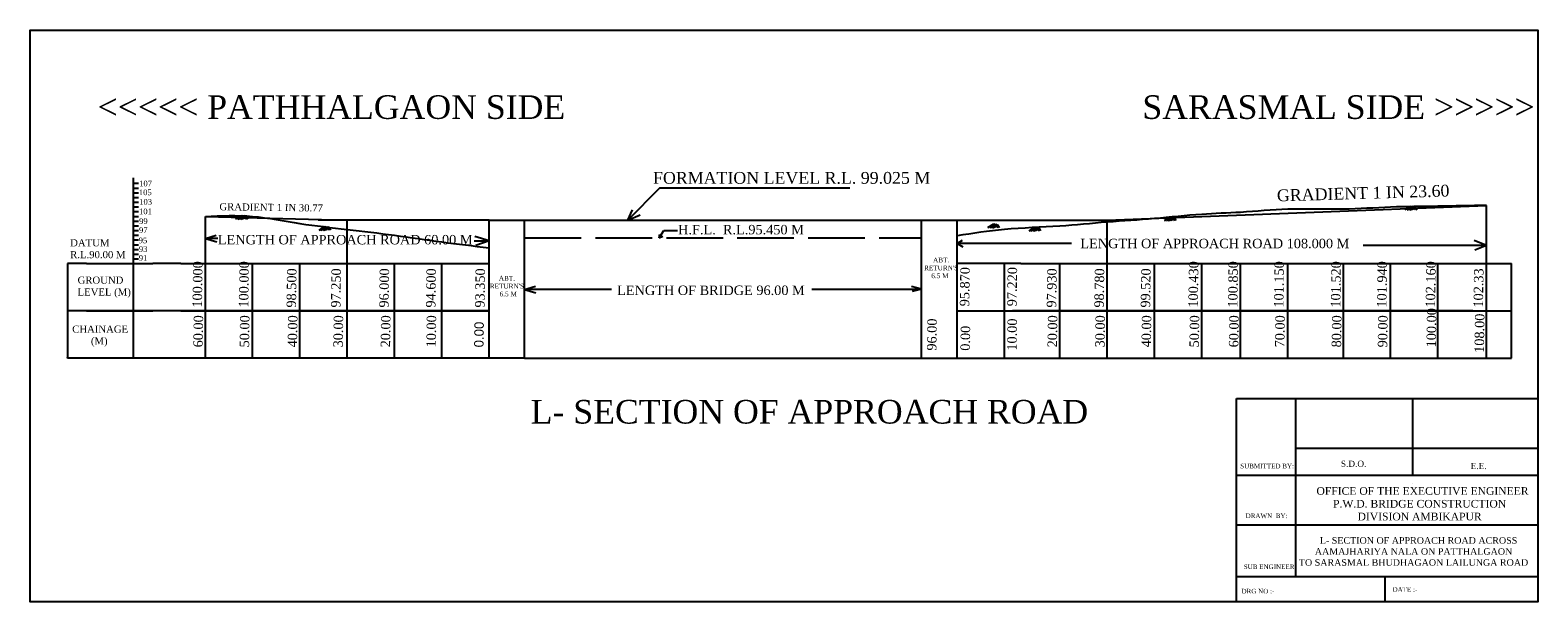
# Model space of a CAD drawing. Header units: inches. Extents: x 463 to 4734, y -272 to -68.
import ezdxf

# ---------------------------------------------------------------- set-up
doc = ezdxf.new("R2010")
doc.units = ezdxf.units.IN
doc.header["$MEASUREMENT"] = 0
doc.linetypes.add('ACAD_ISO02W100', pattern=[15, 12, -3])

msp = doc.modelspace()

# ---------------------------------------------------------------- linework, layer by layer
for p, q in [((484.68, -107.66), (484.68, -99.53)), ((484.68, -100.66), (485.68, -100.66)), ((484.68, -101.66), (485.68, -101.66)), ((595.91, -101.69), (589.2, -108.44)), ((636.2, -101.69), (595.91, -101.69)), ((484.68, -102.66), (485.68, -102.66)), ((484.68, -102.66), (485.68, -102.66)), ((484.68, -103.66), (485.68, -103.66)), ((484.68, -104.66), (485.68, -104.66)), ((484.68, -104.66), (485.68, -104.66)), ((484.68, -105.66), (485.68, -105.66)), ((484.68, -106.66), (485.68, -106.66)), ((484.68, -106.66), (485.68, -106.66)), ((484.68, -117.66), (484.68, -107.66)), ((484.68, -107.66), (485.68, -107.66)), ((589.2, -108.44), (590.2, -106.25)), ((589.2, -108.44), (591.82, -107.36)), ((484.68, -108.66), (485.68, -108.66)), ((484.68, -108.66), (485.68, -108.66)), ((484.68, -109.66), (485.68, -109.66)), ((484.68, -110.66), (485.68, -110.66)), ((484.68, -110.66), (485.68, -110.66)), ((499.86, -112.34), (502.17, -111.62)), ((559.86, -117.66), (559.86, -108.44)), ((567.36, -117.66), (567.36, -108.44)), ((595.86, -112.23), (596.83, -110.66)), ((595.86, -112.23), (595.95, -111.4)), ((596.83, -110.66), (599.74, -110.66)), ((651.36, -137.66), (651.36, -108.44)), ((658.86, -137.66), (658.86, -108.44)), ((658.86, -113.4), (658.86, -108.44)), ((484.68, -111.66), (485.68, -111.66)), ((484.68, -112.66), (485.68, -112.66)), ((484.68, -112.66), (485.68, -112.66)), ((484.68, -113.66), (485.68, -113.66)), ((484.68, -115.66), (484.68, -114.66)), ((484.68, -114.66), (485.68, -114.66)), ((484.68, -114.66), (485.68, -114.66)), ((502.49, -112.34), (499.86, -112.34)), ((499.86, -112.34), (502.28, -113.02)), ((556.72, -112.87), (559.86, -112.87)), ((559.86, -112.87), (556.86, -111.95)), ((559.86, -112.87), (557.07, -113.85)), ((595.86, -112.23), (596.61, -111.82)), ((658.86, -113.4), (659.99, -112.68)), ((683.06, -113.4), (658.86, -113.4)), ((658.86, -113.4), (660.1, -114.08)), ((474.68, -117.66), (470.72, -117.66)), ((470.72, -117.66), (470.72, -137.54)), ((474.68, -117.66), (484.68, -117.66)), ((484.68, -116.66), (484.68, -115.66)), ((484.68, -115.66), (485.68, -115.66)), ((484.68, -117.66), (484.68, -116.66)), ((484.68, -116.66), (485.68, -116.66)), ((484.68, -127.66), (484.68, -117.66)), ((484.68, -127.66), (484.68, -117.66)), ((484.68, -127.66), (484.68, -117.66)), ((484.68, -127.66), (484.68, -117.66)), ((484.68, -127.66), (484.68, -117.66)), ((494.68, -117.66), (499.86, -117.66)), ((499.86, -117.66), (509.86, -117.66)), ((499.86, -137.66), (499.86, -117.66)), ((509.86, -127.66), (509.86, -117.66)), ((509.86, -117.66), (519.86, -117.66)), ((509.86, -127.66), (509.86, -117.66)), ((509.86, -127.66), (509.86, -117.66)), ((519.86, -127.66), (519.86, -117.66)), ((519.86, -117.66), (529.86, -117.66)), ((519.86, -127.66), (519.86, -117.66)), ((519.86, -127.66), (519.86, -117.66)), ((529.86, -127.66), (529.86, -117.66)), ((529.86, -117.66), (539.86, -117.66)), ((529.86, -127.66), (529.86, -117.66)), ((529.86, -127.66), (529.86, -117.66)), ((539.86, -127.66), (539.86, -117.66)), ((539.86, -117.66), (549.86, -117.66)), ((539.86, -127.66), (539.86, -117.66)), ((539.86, -127.66), (539.86, -117.66)), ((549.86, -127.66), (549.86, -117.66)), ((549.86, -117.66), (559.86, -117.66)), ((549.86, -127.66), (549.86, -117.66)), ((559.86, -127.66), (559.86, -117.66)), ((567.36, -127.66), (567.36, -117.66)), ((672.36, -117.66), (658.86, -117.66)), ((668.86, -137.66), (668.86, -117.66)), ((672.36, -117.66), (678.36, -117.66)), ((678.36, -117.66), (687.36, -117.66)), ((678.36, -117.66), (678.36, -117.66)), ((680.61, -137.66), (680.61, -117.66)), ((687.36, -117.66), (697.36, -117.66)), ((690.61, -137.66), (690.61, -117.66)), ((697.36, -117.66), (707.36, -117.66)), ((700.61, -127.66), (700.61, -117.66)), ((700.61, -127.66), (700.61, -117.66)), ((700.61, -127.66), (700.61, -117.66)), ((707.36, -117.66), (717.36, -117.66)), ((710.61, -127.66), (710.61, -117.66)), ((710.61, -127.66), (710.61, -117.66)), ((710.61, -127.66), (710.61, -117.66)), ((717.36, -117.66), (727.36, -117.66)), ((718.82, -137.66), (718.82, -117.66)), ((727.36, -117.66), (737.36, -117.66)), ((728.82, -137.66), (728.82, -117.66)), ((737.36, -117.66), (747.36, -117.66)), ((740.56, -137.66), (740.56, -117.66)), ((742.36, -117.66), (743.86, -117.66)), ((747.36, -117.66), (757.36, -117.66)), ((750.56, -137.66), (750.56, -117.66)), ((757.36, -117.66), (767.36, -117.66)), ((760.56, -127.66), (760.56, -117.66)), ((760.56, -127.66), (760.56, -117.66)), ((760.56, -127.66), (760.56, -117.66)), ((760.56, -137.66), (760.56, -117.66)), ((767.36, -117.66), (767.96, -117.66)), ((770.86, -137.66), (770.86, -117.66)), ((567.36, -123.17), (569.67, -122.44)), ((585.73, -123.17), (567.36, -123.17)), ((567.36, -123.17), (569.78, -123.85)), ((628.16, -123.05), (651.36, -123.05)), ((651.36, -123.05), (649.23, -122.5)), ((651.36, -123.05), (649.36, -123.56)), ((567.36, -137.66), (567.36, -125.53)), ((474.68, -127.66), (470.72, -127.66)), ((484.68, -127.66), (474.68, -127.66)), ((474.68, -127.66), (484.68, -127.66)), ((488.78, -127.66), (484.68, -127.66)), ((484.68, -137.66), (484.68, -127.66)), ((484.68, -127.66), (488.78, -127.66)), ((484.68, -137.66), (484.68, -127.66)), ((484.68, -137.66), (484.68, -127.66)), ((484.68, -137.66), (484.68, -127.66)), ((499.86, -127.66), (494.68, -127.66)), ((494.68, -127.66), (499.86, -127.66)), ((509.86, -127.66), (499.86, -127.66)), ((499.86, -127.66), (509.86, -127.66)), ((519.86, -127.66), (509.86, -127.66)), ((509.86, -137.66), (509.86, -127.66)), ((509.86, -127.66), (519.86, -127.66)), ((509.86, -137.66), (509.86, -127.66)), ((509.86, -137.66), (509.86, -127.66)), ((529.86, -127.66), (519.86, -127.66)), ((519.86, -137.66), (519.86, -127.66)), ((519.86, -127.66), (529.86, -127.66)), ((519.86, -137.66), (519.86, -127.66)), ((519.86, -137.66), (519.86, -127.66)), ((539.86, -127.66), (529.86, -127.66)), ((529.86, -137.66), (529.86, -127.66)), ((529.86, -127.66), (539.86, -127.66)), ((529.86, -137.66), (529.86, -127.66)), ((529.86, -137.66), (529.86, -127.66)), ((549.86, -127.66), (539.86, -127.66)), ((539.86, -137.66), (539.86, -127.66)), ((539.86, -127.66), (549.86, -127.66)), ((539.86, -137.66), (539.86, -127.66)), ((539.86, -137.66), (539.86, -127.66)), ((559.86, -127.66), (549.86, -127.66)), ((549.86, -137.66), (549.86, -127.66)), ((549.86, -127.66), (559.86, -127.66)), ((549.86, -137.66), (549.86, -127.66)), ((559.86, -137.66), (559.86, -127.66)), ((658.86, -127.66), (672.36, -127.66)), ((680.61, -127.66), (670.61, -127.66)), ((670.61, -127.66), (680.61, -127.66)), ((672.36, -127.66), (697.36, -127.66)), ((690.61, -127.66), (680.61, -127.66)), ((680.61, -127.66), (690.61, -127.66)), ((700.61, -127.66), (690.61, -127.66)), ((690.61, -127.66), (700.61, -127.66)), ((697.36, -127.66), (697.36, -127.66)), ((697.36, -127.66), (767.36, -127.66)), ((710.61, -127.66), (700.61, -127.66)), ((700.61, -137.66), (700.61, -127.66)), ((700.61, -127.66), (710.61, -127.66)), ((700.61, -137.66), (700.61, -127.66)), ((700.61, -137.66), (700.61, -127.66)), ((707.36, -127.66), (707.36, -127.66)), ((720.61, -127.66), (710.61, -127.66)), ((710.61, -137.66), (710.61, -127.66)), ((710.61, -127.66), (720.61, -127.66)), ((710.61, -137.66), (710.61, -127.66)), ((710.61, -137.66), (710.61, -127.66)), ((717.36, -127.66), (717.36, -127.66)), ((727.36, -127.66), (727.36, -127.66)), ((760.56, -127.66), (736.6, -127.66)), ((737.36, -127.66), (737.36, -127.66)), ((747.36, -127.66), (747.36, -127.66)), ((757.36, -127.66), (757.36, -127.66)), ((767.96, -127.66), (760.56, -127.66)), ((760.56, -137.66), (760.56, -127.66)), ((760.56, -127.66), (767.96, -127.66)), ((760.56, -137.66), (760.56, -127.66)), ((760.56, -137.66), (760.56, -127.66)), ((767.36, -127.66), (767.36, -127.66)), ((767.36, -127.66), (767.36, -127.66)), ((767.36, -127.66), (767.96, -127.66)), ((470.72, -137.66), (470.72, -137.54)), ((474.68, -137.66), (470.72, -137.66)), ((484.68, -137.66), (474.68, -137.66)), ((488.78, -137.66), (484.68, -137.66)), ((499.86, -137.66), (494.68, -137.66)), ((499.86, -137.66), (494.68, -137.66)), ((509.86, -137.66), (499.86, -137.66)), ((509.86, -137.66), (499.86, -137.66)), ((519.86, -137.66), (509.86, -137.66)), ((529.86, -137.66), (519.86, -137.66)), ((539.86, -137.66), (529.86, -137.66)), ((549.86, -137.66), (539.86, -137.66)), ((559.86, -137.66), (549.86, -137.66)), ((559.86, -137.66), (549.86, -137.66)), ((567.36, -137.66), (559.86, -137.66)), ((567.36, -137.66), (672.36, -137.66)), ((567.36, -137.66), (651.36, -137.66)), ((651.36, -137.66), (658.86, -137.66)), ((658.86, -137.66), (663.86, -137.66)), ((663.86, -137.66), (668.86, -137.66)), ((668.86, -137.66), (673.86, -137.66)), ((672.36, -137.66), (678.36, -137.66)), ((672.36, -137.66), (679.86, -137.66)), ((673.86, -137.66), (678.36, -137.66)), ((678.36, -137.66), (687.36, -137.66)), ((678.36, -137.66), (682.86, -137.66)), ((682.86, -137.66), (687.36, -137.66)), ((687.36, -137.66), (697.36, -137.66)), ((687.36, -137.66), (692.36, -137.66)), ((697.36, -137.66), (707.36, -137.66)), ((706.36, -137.66), (767.36, -137.66)), ((706.36, -137.66), (767.36, -137.66)), ((706.36, -137.66), (727.36, -137.66)), ((707.36, -137.66), (717.36, -137.66)), ((717.36, -137.66), (727.36, -137.66)), ((727.36, -137.66), (737.36, -137.66)), ((737.36, -137.66), (747.36, -137.66)), ((747.36, -137.66), (757.36, -137.66)), ((757.36, -137.66), (767.36, -137.66)), ((767.36, -137.66), (767.96, -137.66)), ((730.44, -146.23), (730.44, -183.89)), ((755.2, -146.23), (755.2, -162.4)), ((730.44, -156.69), (781.7, -156.69)), ((717.95, -162.4), (781.7, -162.4)), ((755.2, -164.11), (755.2, -164.11)), ((717.95, -172.91), (781.7, -172.91)), ((717.95, -189.25), (717.95, -183.89)), ((717.95, -183.89), (781.7, -183.89)), ((749.32, -183.89), (749.32, -189.25))]:
    msp.add_line(p, q)
at = {"linetype": 'Continuous'}
for p, q in [((499.86, -117.66), (499.86, -107.66)), ((499.86, -107.66), (529.86, -108.44)), ((690.61, -108.44), (770.86, -105.33)), ((770.86, -117.66), (770.86, -105.33)), ((559.86, -108.44), (523.69, -108.44)), ((559.86, -117.66), (559.86, -108.44)), ((559.86, -117.66), (559.86, -108.44)), ((559.86, -117.66), (559.86, -108.44)), ((559.86, -117.66), (559.86, -108.44)), ((559.86, -117.66), (559.86, -108.44)), ((559.86, -117.66), (559.86, -108.44)), ((559.86, -108.44), (658.86, -108.44)), ((559.86, -117.66), (559.86, -109.85)), ((559.86, -117.66), (559.86, -109.85)), ((658.86, -117.66), (658.86, -108.44)), ((658.86, -108.44), (690.61, -108.44)), ((658.86, -117.66), (658.86, -108.93)), ((658.86, -117.66), (658.86, -110.99)), ((559.86, -117.66), (559.86, -112.23)), ((559.86, -117.66), (559.86, -114.31)), ((658.86, -117.66), (658.86, -111.79)), ((658.86, -117.66), (658.86, -111.79)), ((770.86, -113.82), (744.74, -113.81)), ((770.86, -113.82), (768.25, -112.78)), ((770.86, -113.82), (768.36, -114.8)), ((484.68, -117.66), (488.78, -117.66)), ((494.68, -117.66), (488.78, -117.66)), ((767.36, -117.66), (776.16, -117.66)), ((776.16, -137.66), (776.16, -117.66)), ((494.68, -127.66), (488.78, -127.66)), ((736.6, -127.66), (713.25, -127.66)), ((767.96, -127.66), (776.16, -127.66)), ((494.68, -137.66), (488.78, -137.66)), ((767.66, -137.66), (776.16, -137.66))]:
    msp.add_line(p, q, dxfattribs=at)
at = {"color": 16}
for p, q in [((507.48, -107.53), (506.26, -108.28)), ((507.84, -107.54), (506.64, -108.32)), ((508.17, -107.54), (507.04, -108.28)), ((507.37, -108.33), (508.36, -107.55)), ((507.48, -107.53), (507.87, -108.31)), ((507.84, -107.54), (508.1, -108.16)), ((508.17, -107.54), (508.43, -108.27)), ((508.36, -107.55), (508.74, -108.23)), ((703.91, -107.83), (702.68, -108.58)), ((704.27, -107.84), (703.07, -108.62)), ((704.59, -107.84), (703.46, -108.58)), ((703.8, -108.63), (704.78, -107.85)), ((703.91, -107.83), (704.3, -108.61)), ((704.27, -107.84), (704.53, -108.46)), ((704.59, -107.84), (704.86, -108.57)), ((704.78, -107.85), (705.16, -108.53)), ((754.82, -105.55), (753.59, -106.3)), ((755.18, -105.56), (753.98, -106.34)), ((755.5, -105.57), (754.37, -106.31)), ((754.71, -106.35), (755.69, -105.57)), ((754.82, -105.55), (755.21, -106.34)), ((755.18, -105.56), (755.44, -106.18)), ((755.5, -105.57), (755.77, -106.29)), ((755.69, -105.57), (756.07, -106.25)), ((525.08, -109.87), (523.86, -110.62)), ((525.44, -109.87), (524.24, -110.65)), ((525.77, -109.88), (524.64, -110.62)), ((524.98, -110.67), (525.96, -109.88)), ((525.08, -109.87), (525.47, -110.65)), ((525.44, -109.87), (525.7, -110.5)), ((525.77, -109.88), (526.03, -110.6)), ((525.96, -109.88), (526.34, -110.56)), ((666.55, -109.34), (665.32, -110.08)), ((666.91, -109.34), (665.71, -110.12)), ((667.23, -109.35), (666.1, -110.09)), ((666.44, -110.14), (667.42, -109.35)), ((666.55, -109.34), (666.94, -110.12)), ((666.91, -109.34), (667.17, -109.97)), ((667.23, -109.35), (667.5, -110.07)), ((667.42, -109.35), (667.8, -110.03)), ((675.24, -110.02), (674.02, -110.77)), ((675.6, -110.03), (674.4, -110.81)), ((675.93, -110.04), (674.8, -110.78)), ((675.14, -110.82), (676.12, -110.04)), ((675.24, -110.02), (675.63, -110.81)), ((675.6, -110.03), (675.87, -110.65)), ((675.93, -110.04), (676.2, -110.76)), ((676.12, -110.04), (676.5, -110.72))]:
    msp.add_line(p, q, dxfattribs=at)
at = {"color": 3, "linetype": 'Continuous'}
for p, q in [((529.86, -117.66), (529.86, -108.44)), ((690.61, -117.66), (690.61, -108.44))]:
    msp.add_line(p, q, dxfattribs=at)
at = {"color": 5, "linetype": 'ACAD_ISO02W100'}
msp.add_line((567.36, -112.23), (651.36, -112.23), dxfattribs=at)
at = {"linetype": 'Continuous'}
msp.add_lwpolyline([(781.7, -189.25), (462.8, -189.25), (462.8, -68.24), (781.7, -68.24)], close=True, dxfattribs=at)
msp.add_lwpolyline([(717.95, -146.23), (781.7, -146.23), (781.7, -189.25), (717.95, -189.25)], close=True)
at = {"color": 16, "linetype": 'Continuous'}
for points in [[(499.86, -107.66), (509.86, -107.66), (519.86, -109.16), (529.86, -110.41), (539.86, -111.66), (549.86, -113.06), (559.86, -114.31)], [(770.86, -105.33), (760.56, -105.52), (750.56, -105.72), (740.56, -106.14), (728.82, -106.16), (718.82, -106.81), (710.61, -107.23), (700.61, -108.14), (690.61, -108.88), (680.61, -109.73), (668.86, -110.44), (658.86, -111.79)]]:
    msp.add_spline(points, degree=3, dxfattribs=at)

# ---------------------------------------------------------------- texts
for s, insert, char_height, width, attachment_point in [('{\\fTimes New Roman|b0|i0|c186|p18;<<<<< PATHHALGAON SIDE}', (477.06, -82.03), 5, 115.8912, 1), ('{\\fTimes New Roman|b0|i0|c186|p18;SARASMAL SIDE >>>>>}', (698.05, -82.03), 5, 96.0049, 1), ("{\\fTimes New Roman|b0|i0|c186|p18;     ABT.\\PRETURN'S\\P    6.5 M}", (651.87, -116.4), 1, 6.3705, 1), ("{\\fTimes New Roman|b0|i0|c186|p18;     ABT.\\PRETURN'S\\P\\H1.5x;   \\H0.6667x; 6.5 M}", (560.02, -122.43), 1, 8.5196, 4), ('{\\fTimes New Roman|b0|i0|c186|p18;CHAINAGE\\P       (M)}', (471.69, -130.77), 1.5, 11.6349, 1), ('{\\fTimes New Roman|b0|i0|c186|p18;L- SECTION OF APPROACH ROAD}', (568.67, -146.51), 5, 116.0284, 1), ('{\\fTimes New Roman|b0|i0|c186|p18;    L- SECTION OF APPROACH ROAD ACROSS \\PAAMAJHARIYA NALA ON PATTHALGAON \\PTO SARASMAL BHUDHAGAON LAILUNGA ROAD }', (755.41, -175.55), 1.4, 65.1773, 2)]:
    msp.add_mtext(s, dxfattribs=dict(insert=insert, char_height=char_height, width=width, attachment_point=attachment_point))
for s, insert, char_height, attachment_point in [('{\\fTimes New Roman|b0|i0|c186|p18;FORMATION LEVEL R.L. 99.025 M}', (594.54, -98.26), 2.5, 1), ('{\\fTimes New Roman|b0|i0|c186|p18;105}', (485.79, -101.97), 1.2, 1), ('{\\fTimes New Roman|b0|i0|c186|p18;107}', (485.85, -100.09), 1.2, 1), ('{\\fTimes New Roman|b0|i0|c186|p18;103}', (485.86, -103.98), 1.2, 1), ('{\\fTimes New Roman|b0|i0|c186|p18;99}', (485.84, -108.07), 1.2, 1), ('{\\fTimes New Roman|b0|i0|c186|p18;101}', (485.83, -106), 1.2, 1), ('{\\fTimes New Roman|b0|i0|c186|p18;97}', (485.82, -109.97), 1.2, 1), ('{\\fTimes New Roman|b0|i0|c186|p18;LENGTH OF APPROACH ROAD 60.00 M}', (502.49, -111.59), 2, 1), ('{\\fTimes New Roman|b0|i0|c186|p18;H.F.L.  R.L.95.450 M}', (599.85, -109.46), 2, 1), ('{\\fTimes New Roman|b0|i0|c186|p18;DATUM\\PR.L.90.00 M}', (471.26, -112.51), 1.5, 1), ('{\\fTimes New Roman|b0|i0|c186|p18;95}', (485.75, -112.14), 1.2, 1), ('{\\fTimes New Roman|b0|i0|c186|p18;93}', (485.79, -113.98), 1.2, 1), ('{\\fTimes New Roman|b0|i0|c186|p18;LENGTH OF APPROACH ROAD 108.000 M}', (684.93, -112.4), 2, 1), ('{\\fTimes New Roman|b0|i0|c186|p18;91}', (485.77, -115.85), 1.2, 1), ('{\\fTimes New Roman|b0|i0|c186|p18;GROUND\\PLEVEL (M)}', (472.83, -120.41), 1.5, 1), ('{\\fTimes New Roman|b0|i0|c186|p18;LENGTH OF BRIDGE 96.00 M}', (586.95, -122.3), 2, 1), ('{\\fTimes New Roman|b0|i0|c186|p18;      \\H1.333x;  S.D.O.}', (736.82, -159.37), 0.975, 1), ('{\\fTimes New Roman|b0|i0|c186|p18;SUBMITTED BY:}', (718.75, -160.02), 0.975, 1), ('{\\fTimes New Roman|b0|i0|c186|p18;   \\H1.333x;     E.E.}', (763.91, -159.84), 0.975, 1), ('{\\fTimes New Roman|b0|i0|c186|p18;  OFFICE OF THE EXECUTIVE ENGINEER\\PP.W.D. BRIDGE CONSTRUCTION \\PDIVISION AMBIKAPUR}', (756.69, -164.96), 1.625, 2), ('{\\fTimes New Roman|b0|i0|c186|p18;    DRAWN  BY:}', (718.4, -170.54), 0.975, 1), ('{\\fTimes New Roman|b0|i0|c186|p18;  SUB ENGINEER}', (718.75, -181.33), 0.975, 1), ('{\\fTimes New Roman|b0|i0|c186|p18;  DRG NO :-}', (718.27, -186.49), 0.975, 1), ('{\\fTimes New Roman|b0|i0|c186|p18;    DATE :-}', (749.47, -186.14), 0.975, 1)]:
    msp.add_mtext(s, dxfattribs=dict(insert=insert, char_height=char_height, attachment_point=attachment_point))
at = {"attachment_point": 1}
for s, insert, char_height, rotation in [('{\\fTimes New Roman|b0|i0|c186|p18;GRADIENT 1 IN 23.60}', (726.47, -101.99), 2.5, 1.6511), ('{\\fTimes New Roman|b0|i0|c186|p18;GRADIENT 1 IN 30.77}', (502.84, -104.86), 1.5, 359.2521)]:
    msp.add_mtext(s, dxfattribs=dict(at, insert=insert, char_height=char_height, rotation=rotation))
at = {"char_height": 2, "width": 0.9066, "attachment_point": 1, "rotation": 89.1795}
for s, insert in [('{\\fTimes New Roman|b0|i0|c186|p18;100.000}', (497.13, -126.95)), ('{\\fTimes New Roman|b0|i0|c186|p18;100.000}', (506.93, -126.95)), ('{\\fTimes New Roman|b0|i0|c186|p18;100.430}', (707.77, -126.95)), ('{\\fTimes New Roman|b0|i0|c186|p18;100.850}', (716.14, -126.95)), ('{\\fTimes New Roman|b0|i0|c186|p18;101.150}', (725.87, -126.95)), ('{\\fTimes New Roman|b0|i0|c186|p18;101.520}', (737.91, -126.95)), ('{\\fTimes New Roman|b0|i0|c186|p18;101.940}', (747.66, -126.95)), ('{\\fTimes New Roman|b0|i0|c186|p18;102.160}', (757.96, -126.95)), ('{\\fTimes New Roman|b0|i0|c186|p18;98.500}', (517.02, -126.95)), ('{\\fTimes New Roman|b0|i0|c186|p18;97.250}', (526.42, -126.95)), ('{\\fTimes New Roman|b0|i0|c186|p18;96.000}', (536.61, -126.95)), ('{\\fTimes New Roman|b0|i0|c186|p18;94.600}', (546.51, -126.95)), ('{\\fTimes New Roman|b0|i0|c186|p18;93.350}', (556.9, -126.95)), ('{\\fTimes New Roman|b0|i0|c186|p18;95.870}', (659.42, -126.68)), ('{\\fTimes New Roman|b0|i0|c186|p18;97.220}', (669.44, -126.68)), ('{\\fTimes New Roman|b0|i0|c186|p18;97.930}', (677.81, -126.95)), ('{\\fTimes New Roman|b0|i0|c186|p18;98.780}', (687.88, -126.95)), ('{\\fTimes New Roman|b0|i0|c186|p18;99.520}', (697.68, -126.95)), ('{\\fTimes New Roman|b0|i0|c186|p18;102.33}', (768.09, -126.95)), ('{\\fTimes New Roman|b0|i0|c186|p18;100.00}', (758.13, -135.37)), ('{\\fTimes New Roman|b0|i0|c186|p18;60.00}', (497.3, -135.37)), ('{\\fTimes New Roman|b0|i0|c186|p18;50.00}', (507.1, -135.37)), ('{\\fTimes New Roman|b0|i0|c186|p18;40.00}', (517.25, -135.37)), ('{\\fTimes New Roman|b0|i0|c186|p18;30.00}', (526.92, -135.37)), ('{\\fTimes New Roman|b0|i0|c186|p18;20.00}', (536.93, -135.37)), ('{\\fTimes New Roman|b0|i0|c186|p18;10.00}', (546.59, -135.37)), ('{\\fArial|b0|i0|c1|p34;0.00}', (556.69, -135.37)), ('{\\fTimes New Roman|b0|i0|c186|p18;96.00}', (652.47, -136.06)), ('{\\fTimes New Roman|b0|i0|c186|p18;10.00}', (669.44, -136.06)), ('{\\fTimes New Roman|b0|i0|c186|p18;20.00}', (677.98, -135.37)), ('{\\fTimes New Roman|b0|i0|c186|p18;30.00}', (688.05, -135.37)), ('{\\fTimes New Roman|b0|i0|c186|p18;40.00}', (697.85, -135.37)), ('{\\fTimes New Roman|b0|i0|c186|p18;50.00}', (708, -135.37)), ('{\\fTimes New Roman|b0|i0|c186|p18;60.00}', (716.34, -135.37)), ('{\\fTimes New Roman|b0|i0|c186|p18;70.00}', (726.08, -135.37)), ('{\\fTimes New Roman|b0|i0|c186|p18;80.00}', (738.08, -135.37)), ('{\\fTimes New Roman|b0|i0|c186|p18;90.00}', (747.83, -135.37)), ('{\\fTimes New Roman|b0|i0|c186|p18;108.00}', (768.29, -136.53)), ('{\\fTimes New Roman|b0|i0|c186|p18;0.00}', (659.56, -136.08))]:
    msp.add_mtext(s, dxfattribs=dict(at, insert=insert))

doc.saveas('drawing.dxf')
